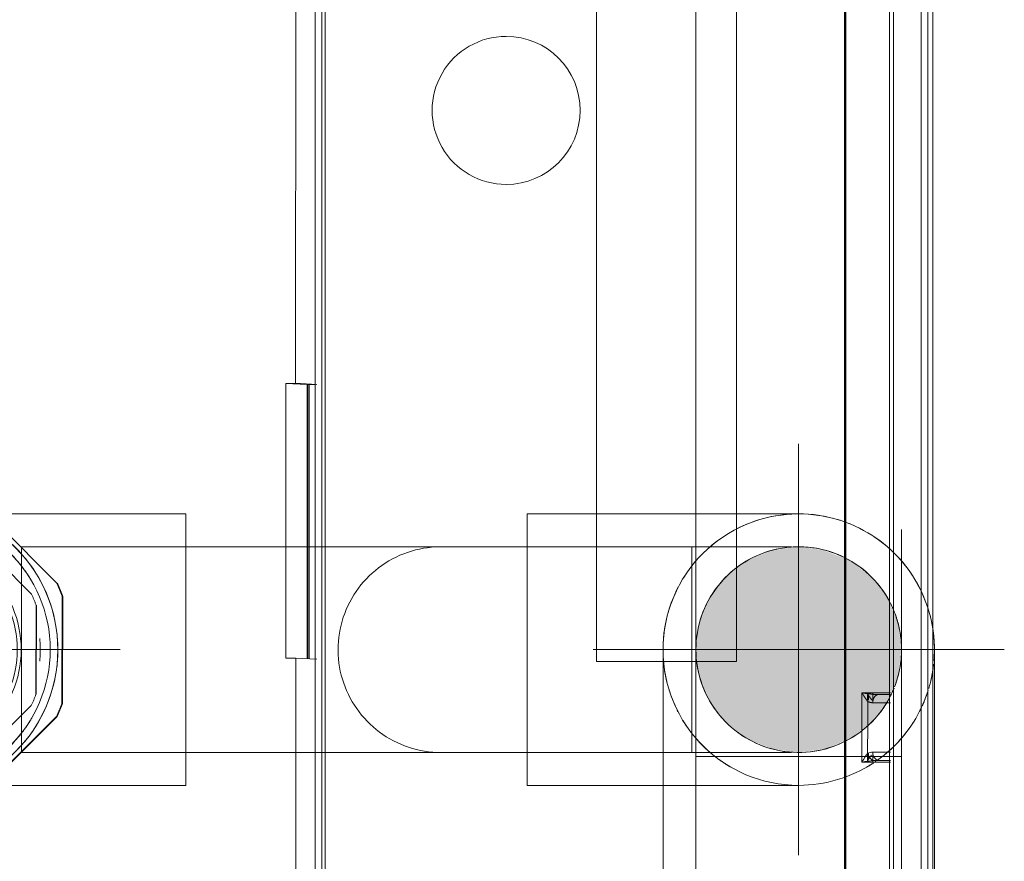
# Model space of a CAD drawing. Header units: millimetres. Extents: x -7237 to 20224, y 4737 to 43478.
# Tile 9 of 65: x 8320 to 8440, y 35945 to 36047. Entities that reach past the tile are written whole.
import ezdxf

# ---------------------------------------------------------------- set-up
doc = ezdxf.new("R2010")
doc.units = ezdxf.units.MM
doc.linetypes.add('ADSK_Осевая', pattern=[700, 500, -100, 0, -100])
doc.linetypes.add('ADSK_Скрыто', pattern=[300, 150, -150])
for name, color, linetype, lineweight in [('A-DETL-____-HDLN', 90, 'ADSK_Скрыто', 9), ('A-WALL-____-MCUT', 113, 'Continuous', 50), ('A-WALL-____-OTLN', 113, 'Continuous', 20), ('G-XREF-____-OTLN', 8, 'Continuous', 9), ('P-PIPE-____-CNTR', 3, 'ADSK_Осевая', 20), ('P-PIPE-____-OTLN', 3, 'Continuous', 20)]:
    doc.layers.add(name, color=color, linetype=linetype, lineweight=lineweight)

# ---------------------------------------------------------------- blocks, each defined once
blk = doc.blocks.new('Прямая форма - 83 new-610258-В_Этаж 02_Водопровод')
at = {"layer": 'A-WALL-____-MCUT', "color": 53}
blk.add_line((1900, 0), (300, 0), dxfattribs=at)
blk = doc.blocks.new('Прямая форма - SW - 008-610259-В_Этаж 02_Водопровод')
blk.add_blockref('Прямая форма - 83 new-610258-В_Этаж 02_Водопровод', (0, 0))
blk = doc.blocks.new('83 new_ifc_RVT-1-В_Этаж 02_Водопровод')
at = {"layer": 'A-WALL-____-OTLN', "color": 253, "lineweight": 20, "rotation": 90}
blk.add_blockref('Прямая форма - SW - 008-610259-В_Этаж 02_Водопровод', (20910.28, 35475.83), dxfattribs=at)
blk = doc.blocks.new('City Class FR - City Class F_iam-1558930-В_Этаж 02_Водопровод')
at = {"layer": 'A-DETL-____-HDLN'}
for p, q in [((43.06, 33.6), (52.01, 33.62)), ((41.86, 33.11), (53.62, 33.13)), ((53.62, 33.13), (41.86, 33.11)), ((52.79, 33.26), (52.8, 29.77)), ((52.99, 33.26), (52.99, 31.8)), ((52.99, 33.26), (52.99, 31.8)), ((52.99, 31.8), (52.99, 33.26)), ((53.99, 31.09), (53.99, 32.61)), ((52.79, 31.09), (53.67, 31.09)), ((53.67, 30.44), (52.8, 30.44)), ((53.13, 30.58), (53.67, 30.58)), ((56.58, 30.49), (53.83, 30.48)), ((52.8, 29.77), (57.21, 29.78)), ((37.81, 14.49), (49.03, 14.51)), ((49.03, 14.51), (49.04, 9.82))]:
    blk.add_line(p, q, dxfattribs=at)
at = {"layer": 'A-DETL-____-HDLN', "flags": 128}
blk.add_lwpolyline([(53.71, 31.11), (53.61, 30.95), (53.13, 30.58)], dxfattribs=at)
at = {"layer": 'A-DETL-____-HDLN'}
for points in [[(52.97, 31.19), (52.96, 31.08), (52.93, 30.87), (52.89, 30.51), (52.84, 30.14), (52.81, 29.9), (52.8, 29.77)], [(52.99, 31.8), (52.99, 31.7), (52.99, 31.49), (52.98, 31.29), (52.97, 31.19)], [(52.99, 31.8), (52.99, 31.71), (53.05, 31.52), (53.27, 31.29), (53.6, 31.13), (53.86, 31.09), (53.99, 31.09)], [(52.8, 30.44), (52.85, 30.46), (52.97, 30.52), (53.08, 30.56), (53.13, 30.58)], [(52.8, 29.77), (52.89, 29.84), (53.08, 29.96), (53.36, 30.14), (53.62, 30.32), (53.77, 30.43), (53.83, 30.48)], [(53.83, 30.48), (53.88, 30.58), (53.97, 30.78), (53.99, 30.99), (53.99, 31.09)]]:
    blk.add_open_spline(points, degree=3, dxfattribs=at)
at = {"layer": 'G-XREF-____-OTLN'}
for p, q in [((-120.49, 38.03), (84.51, 38.48)), ((174.35, 38.06), (-210.65, 37.22)), ((174.35, 37.26), (-210.65, 36.42)), ((-78.43, 33.34), (43.01, 33.6)), ((52.06, 33.62), (178.36, 33.9)), ((-77.23, 32.85), (41.81, 33.11)), ((41.81, 33.11), (-77.23, 32.85)), ((53.67, 33.13), (178.37, 33.4)), ((178.37, 33.4), (53.67, 33.13)), ((53.99, 32.64), (53.99, 33.26)), ((59.99, 33.28), (59.99, 31.11)), ((60.99, 31.82), (60.99, 33.28)), ((60.99, 31.82), (60.99, 33.28)), ((61.2, 29.79), (61.19, 33.28)), ((60.16, 30.49), (56.63, 30.49)), ((59.99, 31.11), (61.19, 31.11)), ((60.12, 30.6), (60.86, 30.6)), ((61.2, 30.46), (60.16, 30.46)), ((60.86, 30.6), (60.38, 30.96)), ((57.26, 29.78), (61.2, 29.79)), ((-73.1, 14.25), (37.76, 14.49)), ((49.04, 9.77), (49.07, -2.49)), ((49.07, -2.49), (-84.93, -2.78)), ((-125.36, -35.87), (89.64, -35.4)), ((83.63, -35.82), (-119.37, -36.26)), ((83.63, -36.62), (-119.37, -37.06)), ((15.44, -36.56), (15.32, -39.15)), ((15.44, -37.76), (15.44, -36.76)), ((48.72, -39.07), (48.84, -36.49)), ((15.44, -37.76), (15.33, -40.35)), ((48.79, -37.59), (15.39, -37.66)), ((48.8, -37.42), (15.4, -37.49)), ((48.79, -37.69), (15.44, -37.76)), ((-51.28, -39.29), (15.32, -39.15)), ((15.32, -39.15), (15.33, -40.35)), ((48.72, -39.07), (157.91, -38.84)), ((48.73, -40.27), (48.72, -39.07)), ((15.33, -40.35), (48.73, -40.27))]:
    blk.add_line(p, q, dxfattribs=at)
for centre, major_axis, ratio, start_param, end_param in [((59.99, 31.82), (1, 0.002), 0.710757, 4.712036, 6.282833), ((-17.91, -13.63), (-8.99, 0.41), 0.999987, 3.189473, 6.331065), ((-17.91, -13.63), (-8.99, 0.41), 0.999987, 0.04788, 3.189473)]:
    blk.add_ellipse(centre, major_axis=major_axis, ratio=ratio, start_param=start_param, end_param=end_param, dxfattribs=at)
blk.add_open_spline([(61.02, 31.2), (61, 31.14), (60.93, 31.02), (60.73, 30.79), (60.46, 30.6), (60.24, 30.52), (60.16, 30.49)], degree=3, knots=[0, 0, 0, 0, 0.2, 0.4, 0.8, 1, 1, 1, 1], dxfattribs=at)
for points in [[(61.02, 31.2), (61.01, 31.3), (61, 31.51), (60.99, 31.72), (60.99, 31.82)], [(61.2, 29.79), (61.18, 29.91), (61.15, 30.16), (61.1, 30.53), (61.06, 30.88), (61.03, 31.1), (61.02, 31.2)], [(59.99, 31.11), (59.99, 31), (60.02, 30.79), (60.11, 30.59), (60.16, 30.49)], [(60.16, 30.49), (60.23, 30.44), (60.37, 30.33), (60.63, 30.16), (60.91, 29.98), (61.1, 29.85), (61.2, 29.79)], [(60.86, 30.6), (60.91, 30.58), (61.03, 30.53), (61.14, 30.48), (61.2, 30.46)]]:
    blk.add_open_spline(points, degree=3, dxfattribs=at)
blk = doc.blocks.new('City Class FR - City Class 25 FR-1559149-В_Этаж 02_Водопровод')
blk.add_blockref('City Class FR - City Class F_iam-1558930-В_Этаж 02_Водопровод', (0, 0))
blk = doc.blocks.new('ADSK_Полипропилен_Муфта с накидной гайкой - 25 х 3_4_-V67-В_Этаж 02_Водопровод')
at = {"layer": 'A-DETL-____-HDLN', "color": 140}
for p, q in [((20789, 35988.2), (20779.74, 35978.98)), ((20796.84, 35988.83), (20790.57, 35988.85)), ((20803.65, 35988.82), (20796.96, 35988.83)), ((20797.91, 35988.31), (20797.9, 35988.31)), ((20814.44, 35978.9), (20805.21, 35988.17)), ((20794.54, 35985.85), (20791.52, 35985.85)), ((20802.36, 35985.83), (20794.67, 35985.85)), ((20790.16, 35985.3), (20782.48, 35977.65)), ((20811.36, 35977.58), (20803.71, 35985.27)), ((20797.51, 35980.82), (20797.45, 35980.83)), ((20779.09, 35977.41), (20779.07, 35970.51)), ((20815.06, 35964.26), (20815.09, 35977.33)), ((20815.09, 35977.33), (20815.16, 35977.33)), ((20815.16, 35977.33), (20815.13, 35964.25)), ((20781.92, 35976.3), (20781.91, 35972.68)), ((20811.89, 35965.39), (20811.92, 35976.23)), ((20811.97, 35976.23), (20811.95, 35965.38)), ((20781.91, 35972.56), (20781.89, 35965.45)), ((20779.07, 35970.38), (20779.06, 35964.34)), ((20782.45, 35964.1), (20790.1, 35956.42)), ((20803.65, 35956.39), (20811.33, 35964.04)), ((20815.13, 35964.25), (20815.06, 35964.26)), ((20779.7, 35962.77), (20788.93, 35953.5)), ((20805.14, 35953.47), (20814.4, 35962.69)), ((20814.48, 35962.69), (20805.21, 35953.46)), ((20814.4, 35962.69), (20814.48, 35962.69)), ((20796.49, 35960.85), (20796.55, 35960.85)), ((20791.45, 35955.85), (20802.3, 35955.83)), ((20796.22, 35953.35), (20796.23, 35953.35)), ((20805.21, 35953.46), (20805.14, 35953.47)), ((20790.5, 35952.85), (20803.57, 35952.82))]:
    blk.add_line(p, q, dxfattribs=at)
for centre, major_axis, start_param, end_param in [((20797.06, 35970.83), (0.84, 17.48), 0.089217, 1.604089), ((20797.07, 35970.83), (0.92, 19.13), 0.394026, 0.482786), ((20797.07, 35970.83), (0.84, 17.48), 0.087884, 0.359679), ((20797.06, 35970.83), (0.84, 17.48), 0.045707, 0.080802), ((20797.07, 35970.83), (0.84, 17.48), 0.045707, 0.07986), ((20797.06, 35970.83), (0.84, 17.48), 3.1873, 6.328892), ((20797.07, 35970.83), (0.84, 17.48), 6.013969, 6.328892), ((20797.07, 35970.83), (0.92, 19.13), 5.891813, 5.980573), ((20797.07, 35970.83), (0.84, 17.48), 0.455043, 0.683609), ((20797.07, 35970.83), (0.84, 17.48), 5.686445, 5.924101), ((20796.91, 35970.84), (0.76, 15.93), 0.392585, 0.484228), ((20797.03, 35970.84), (0.74, 15.38), 0.045707, 0.114388), ((20797.03, 35970.84), (0.74, 15.38), 6.260211, 6.328892), ((20796.91, 35970.84), (0.76, 15.93), 5.890372, 5.982015), ((20797.07, 35970.83), (0.84, 17.48), 0.780543, 1.404887), ((20796.91, 35970.84), (0.63, 13.18), 0.391329, 1.339261), ((20796.91, 35970.84), (0.63, 13.18), 0.045707, 0.376309), ((20796.91, 35970.84), (0.63, 13.18), 3.1873, 6.328892), ((20797.07, 35970.83), (0.84, 17.48), 4.964561, 5.598255), ((20797.03, 35970.84), (0.74, 15.38), 0.777117, 0.885094), ((20797.03, 35970.84), (0.74, 15.38), 5.459553, 5.627435), ((20797.07, 35970.83), (0.92, 19.13), 1.179424, 1.268184), ((20797.07, 35970.83), (0.92, 19.13), 5.106415, 5.195175), ((20797.14, 35970.83), (0.92, 19.13), 5.106415, 5.195175), ((20796.91, 35970.84), (0.76, 15.93), 1.177983, 1.269626), ((20796.91, 35970.84), (0.76, 15.93), 5.104974, 5.196617), ((20796.91, 35970.84), (0.63, 13.18), 1.354704, 3.1873), ((20796.96, 35970.84), (0.63, 13.18), 1.354704, 1.878303), ((20797.07, 35970.83), (0.84, 17.48), 1.504372, 1.728753), ((20797.07, 35970.83), (0.84, 17.48), 4.636752, 4.879313), ((20797.03, 35970.84), (0.74, 15.38), 1.568033, 1.664974), ((20797.03, 35970.84), (0.74, 15.38), 4.667267, 4.848926), ((20797.06, 35970.83), (0.84, 17.48), 1.611284, 3.1873), ((20797.07, 35970.83), (0.84, 17.48), 1.828122, 2.452713), ((20797.07, 35970.83), (0.84, 17.48), 3.917686, 4.551627), ((20796.91, 35970.84), (0.76, 15.93), 1.963381, 2.055024), ((20796.91, 35970.84), (0.76, 15.93), 4.319575, 4.411219), ((20797.07, 35970.83), (0.92, 19.13), 1.964823, 2.053583), ((20797.07, 35970.83), (0.92, 19.13), 4.321017, 4.409777), ((20797.14, 35970.83), (0.92, 19.13), 4.321017, 4.409777), ((20797.03, 35970.84), (0.74, 15.38), 2.346543, 2.45726), ((20797.03, 35970.84), (0.74, 15.38), 3.887387, 4.058009), ((20797.07, 35970.83), (0.84, 17.48), 2.549158, 2.778445), ((20797.07, 35970.83), (0.84, 17.48), 3.591606, 3.829982), ((20796.91, 35970.84), (0.76, 15.93), 2.748779, 2.840422), ((20797.03, 35970.84), (0.74, 15.38), 3.116681, 3.1873), ((20797.03, 35970.84), (0.74, 15.38), 3.1873, 3.257918), ((20796.91, 35970.84), (0.76, 15.93), 3.534177, 3.625821), ((20797.07, 35970.83), (0.92, 19.13), 2.750221, 2.838981), ((20797.07, 35970.83), (0.84, 17.48), 2.873181, 3.1873), ((20797.07, 35970.83), (0.84, 17.48), 3.1873, 3.50237), ((20797.07, 35970.83), (0.92, 19.13), 3.535619, 3.624379), ((20797.14, 35970.83), (0.92, 19.13), 3.535619, 3.579999)]:
    blk.add_ellipse(centre, major_axis=major_axis, ratio=0.999987, start_param=start_param, end_param=end_param, dxfattribs=at)
blk = doc.blocks.new('ADSK_Полипропилен_Отвод - Универсальный-V70-В_Этаж 02_Водопровод')
at = {"layer": 'A-DETL-____-HDLN', "color": 140}
for p, q in [((20830.14, 35987.33), (20797.14, 35987.33)), ((20830.14, 35970.83), (20830.14, 35987.33)), ((20797.14, 35983.33), (20797.14, 35958.33)), ((20830.14, 35954.33), (20830.14, 35970.83)), ((20797.14, 35954.33), (20830.14, 35954.33))]:
    blk.add_line(p, q, dxfattribs=at)
at = {"layer": 'A-DETL-____-HDLN', "color": 140, "flags": 128}
for points in [[(20789.21, 35985.3), (20789.8, 35985.6), (20790.39, 35985.89), (20791, 35986.14), (20791.62, 35986.38), (20792.24, 35986.59), (20792.88, 35986.77), (20793.52, 35986.93), (20794.16, 35987.06), (20794.82, 35987.17), (20795.47, 35987.25), (20795.63, 35987.26)], [(20795.76, 35987.27), (20796.13, 35987.3), (20796.79, 35987.33)], [(20786, 35983), (20786.49, 35983.43), (20787.01, 35983.85), (20787.54, 35984.24), (20788.08, 35984.62)], [(20783.43, 35980), (20783.8, 35980.54), (20784.2, 35981.07), (20784.62, 35981.58), (20785.06, 35982.07)], [(20780.67, 35971.73), (20780.68, 35971.97), (20780.74, 35972.63), (20780.83, 35973.28), (20780.94, 35973.93), (20781.08, 35974.58), (20781.24, 35975.22), (20781.43, 35975.85), (20781.64, 35976.48), (20781.88, 35977.09), (20782.14, 35977.7), (20782.43, 35978.29), (20782.74, 35978.87)], [(20782.59, 35963.05), (20782.29, 35963.64), (20782.02, 35964.24), (20781.77, 35964.85), (20781.54, 35965.47), (20781.34, 35966.1), (20781.16, 35966.74), (20781.01, 35967.38), (20780.88, 35968.03), (20780.78, 35968.68), (20780.71, 35969.33), (20780.66, 35969.99), (20780.64, 35970.65), (20780.65, 35971.31), (20780.67, 35971.6)], [(20784.86, 35959.82), (20784.43, 35960.32), (20784.02, 35960.83), (20783.63, 35961.37), (20783.26, 35961.92)], [(20788.38, 35956.85), (20787.83, 35957.21), (20787.29, 35957.6), (20786.77, 35958), (20786.26, 35958.43)], [(20797.14, 35954.33), (20796.48, 35954.34), (20795.83, 35954.38), (20795.17, 35954.45), (20794.51, 35954.54), (20793.87, 35954.66), (20793.22, 35954.8), (20792.58, 35954.97), (20791.95, 35955.17), (20791.33, 35955.39), (20790.72, 35955.63), (20790.12, 35955.9), (20789.52, 35956.19)]]:
    blk.add_lwpolyline(points, dxfattribs=at)
at = {"layer": 'A-DETL-____-HDLN', "color": 140}
for radius, start, end in [(16.5, 105, 165), (16.5, 95.7114, 105), (16.5, 90, 95.2228), (16.5, 0, 90), (12.5, 90, 115.9232), (12.5, 270, 90), (12.5, 116.6034, 157.6207), (16.5, 165, 176.5514), (12.5, 158.3009, 270), (16.5, 177.04, 180), (16.5, 180, 0)]:
    blk.add_arc((20797.14, 35970.83), radius, start, end, dxfattribs=at)
for points, knots in [([(20800.97, 35986.88), (20800.75, 35986.93), (20799.48, 35987.21), (20798.2, 35987.33), (20797.14, 35987.33)], [0.8271005, 0.8271005, 0.8271005, 0.8271005, 0.8571429, 1, 1, 1, 1]), ([(20804.69, 35985.5), (20804.27, 35985.72), (20803.41, 35986.12), (20802.54, 35986.43), (20802.09, 35986.57)], [0.6542456, 0.6542456, 0.6542456, 0.6542456, 0.7142857, 0.7758694, 0.7758694, 0.7758694, 0.7758694]), ([(20811.42, 35979.1), (20811.26, 35979.39), (20810.91, 35979.95), (20810.34, 35980.75), (20809.75, 35981.49), (20809.12, 35982.19), (20808.47, 35982.84), (20807.57, 35983.64), (20806.68, 35984.32), (20805.99, 35984.76), (20805.79, 35984.88)], [0.2857143, 0.2857143, 0.2857143, 0.2857143, 0.3214286, 0.3571429, 0.3928571, 0.4285714, 0.4642857, 0.5, 0.5714286, 0.6007777, 0.6007777, 0.6007777, 0.6007777]), ([(20805.79, 35956.78), (20805.99, 35956.9), (20806.43, 35957.19), (20807.1, 35957.67), (20807.8, 35958.22), (20808.47, 35958.82), (20809.12, 35959.47), (20809.75, 35960.17), (20810.34, 35960.91), (20810.91, 35961.71), (20811.26, 35962.27), (20811.42, 35962.57)], [0.3992223, 0.3992223, 0.3992223, 0.3992223, 0.4285714, 0.4642857, 0.5, 0.5357143, 0.5714286, 0.6071429, 0.6428571, 0.6785714, 0.7142857, 0.7142857, 0.7142857, 0.7142857]), ([(20802.09, 35955.09), (20802.54, 35955.23), (20803.41, 35955.55), (20804.27, 35955.94), (20804.69, 35956.16)], [0.2241306, 0.2241306, 0.2241306, 0.2241306, 0.2857143, 0.3457544, 0.3457544, 0.3457544, 0.3457544]), ([(20797.14, 35954.33), (20798.2, 35954.33), (20799.48, 35954.45), (20800.75, 35954.73), (20800.97, 35954.78)], [0, 0, 0, 0, 0.1428571, 0.1728995, 0.1728995, 0.1728995, 0.1728995])]:
    blk.add_open_spline(points, degree=3, knots=knots, dxfattribs=at)
blk = doc.blocks.new('ADSK_Полипропилен_Отвод - Универсальный-V71-В_Этаж 02_Водопровод')
at = {"layer": 'A-DETL-____-HDLN', "color": 140}
for p, q in [((20880.02, 35987.33), (20871.64, 35987.33)), ((20871.64, 35987.33), (20871.64, 35970.83)), ((20904.64, 35987.33), (20897.12, 35987.33)), ((20871.64, 35970.83), (20871.64, 35954.33)), ((20871.64, 35954.33), (20904.64, 35954.33))]:
    blk.add_line(p, q, dxfattribs=at)
at = {"layer": 'P-PIPE-____-OTLN', "color": 150}
blk.add_line((20897.07, 35987.33), (20880.07, 35987.33), dxfattribs=at)
blk = doc.blocks.new('ADSK_Полипропилен_Отвод - Универсальный-V29-В_Этаж 02_Водопровод')
at = {"layer": 'A-DETL-____-HDLN', "color": 140}
for p, q in [((20919.1, 35978.76), (20919.41, 35978.18)), ((20919.41, 35978.18), (20919.5, 35978)), ((20919.6, 35977.79), (20919.69, 35977.58)), ((20888.14, 35970.83), (20888.14, 35937.83)), ((20917.14, 35970.83), (20892.14, 35970.83)), ((20888.14, 35937.83), (20900.37, 35937.83)), ((20900.37, 35937.83), (20902.43, 35937.83)), ((20902.56, 35937.83), (20903.5, 35937.83)), ((20903.64, 35937.83), (20904.64, 35937.83)), ((20904.64, 35937.83), (20921.14, 35937.83))]:
    blk.add_line(p, q, dxfattribs=at)
at = {"layer": 'A-DETL-____-HDLN', "color": 140, "flags": 128}
for points in [[(20896.86, 35985.38), (20897.45, 35985.68), (20898.05, 35985.96), (20898.66, 35986.21), (20899.28, 35986.44), (20899.91, 35986.64), (20900.54, 35986.81), (20901.18, 35986.97), (20901.83, 35987.09), (20902.49, 35987.19), (20903.14, 35987.26), (20903.8, 35987.31), (20904.46, 35987.33), (20905.12, 35987.32), (20905.78, 35987.29), (20906.44, 35987.23), (20907.09, 35987.15), (20907.74, 35987.04), (20908.39, 35986.9), (20909.03, 35986.74), (20909.66, 35986.55), (20910.28, 35986.33), (20910.9, 35986.1), (20911.5, 35985.83), (20912.1, 35985.55), (20912.68, 35985.24)], [(20893.62, 35983.12), (20894.12, 35983.55), (20894.64, 35983.96), (20895.17, 35984.35), (20895.72, 35984.71)], [(20913.81, 35984.55), (20914.35, 35984.17), (20914.87, 35983.77), (20915.38, 35983.35), (20915.87, 35982.91)], [(20916.8, 35981.98), (20917.24, 35981.48), (20917.66, 35980.97), (20918.05, 35980.44), (20918.42, 35979.89)], [(20890.66, 35979.59), (20891.02, 35980.15), (20891.4, 35980.68), (20891.81, 35981.21), (20892.23, 35981.71)], [(20888.14, 35970.83), (20888.15, 35971.49), (20888.19, 35972.15), (20888.26, 35972.81), (20888.35, 35973.46), (20888.47, 35974.11), (20888.61, 35974.75), (20888.78, 35975.39), (20888.97, 35976.02), (20889.2, 35976.64), (20889.44, 35977.26), (20889.71, 35977.86), (20890, 35978.45)], [(20919.69, 35977.58), (20919.95, 35976.97), (20920.18, 35976.36), (20920.3, 35976.02)], [(20920.39, 35975.73), (20920.58, 35975.1), (20920.73, 35974.46), (20920.87, 35973.81), (20920.91, 35973.55)]]:
    blk.add_lwpolyline(points, dxfattribs=at)
at = {"layer": 'A-DETL-____-HDLN', "color": 140}
for radius, start, end in [(16.5, 90, 270), (16.5, 24.8121, 90), (12.5, 30, 180), (12.5, 27.9723, 30), (16.5, 17.5322, 23.9092), (12.5, 22.015, 27.1484), (12.5, 15, 21.1911), (16.5, 6.1168, 16.6293), (12.5, 0, 15), (12.5, 180, 330), (12.5, 345, 0), (16.5, 356.5303, 0), (16.5, 343.3707, 353.8832), (12.5, 338.8089, 345), (12.5, 330, 337.985), (16.5, 336.0908, 342.4678), (16.5, 304.9932, 335.1879), (16.5, 270, 303.3308), (16.5, 303.8984, 304.3759)]:
    blk.add_arc((20904.64, 35970.83), radius, start, end, dxfattribs=at)
for points, knots in [([(20888.14, 35970.83), (20888.14, 35969.78), (20888.26, 35968.49), (20888.54, 35967.22), (20888.59, 35967)], [0, 0, 0, 0, 0.1428571, 0.1728995, 0.1728995, 0.1728995, 0.1728995]), ([(20920.69, 35967), (20920.74, 35967.22), (20920.84, 35967.71), (20920.93, 35968.2), (20920.97, 35968.46)], [0.82710052, 0.82710052, 0.82710052, 0.82710052, 0.85714286, 0.89326955, 0.89326955, 0.89326955, 0.89326955]), ([(20888.9, 35965.88), (20889.04, 35965.44), (20889.35, 35964.56), (20889.75, 35963.7), (20889.96, 35963.29)], [0.2241306, 0.2241306, 0.2241306, 0.2241306, 0.2857143, 0.3457544, 0.3457544, 0.3457544, 0.3457544]), ([(20919.65, 35963.98), (20919.74, 35964.17), (20920.01, 35964.8), (20920.24, 35965.44), (20920.38, 35965.88)], [0.68725238, 0.68725238, 0.68725238, 0.68725238, 0.71428571, 0.77586938, 0.77586938, 0.77586938, 0.77586938]), ([(20890.59, 35962.18), (20890.71, 35961.98), (20890.99, 35961.54), (20891.47, 35960.87), (20892.03, 35960.18), (20892.62, 35959.51), (20893.27, 35958.85), (20893.97, 35958.23), (20894.72, 35957.63), (20895.52, 35957.07), (20896.08, 35956.72), (20896.37, 35956.55)], [0.3992223, 0.3992223, 0.3992223, 0.3992223, 0.4285714, 0.4642857, 0.5, 0.5357143, 0.5714286, 0.6071429, 0.6428571, 0.6785714, 0.7142857, 0.7142857, 0.7142857, 0.7142857]), ([(20916.26, 35959.12), (20916.39, 35959.25), (20916.73, 35959.6), (20917.45, 35960.4), (20918.12, 35961.3), (20918.57, 35961.98), (20918.69, 35962.18)], [0.4430708, 0.4430708, 0.4430708, 0.4430708, 0.4642857, 0.5, 0.5714286, 0.6007777, 0.6007777, 0.6007777, 0.6007777]), ([(20914.15, 35957.35), (20914.28, 35957.44), (20914.68, 35957.73), (20915.3, 35958.23), (20915.82, 35958.69), (20916.1, 35958.96), (20916.15, 35959.01)], [0.33912249, 0.33912249, 0.33912249, 0.33912249, 0.35714286, 0.39285714, 0.42857143, 0.43693938, 0.43693938, 0.43693938, 0.43693938])]:
    blk.add_open_spline(points, degree=3, knots=knots, dxfattribs=at)
for points in [[(20921.08, 35969.49), (20921.11, 35969.77), (20921.12, 35970.04), (20921.13, 35970.32)], [(20919.31, 35963.29), (20919.4, 35963.45), (20919.48, 35963.62), (20919.56, 35963.79)], [(20912.9, 35956.55), (20913.19, 35956.72), (20913.48, 35956.89), (20913.75, 35957.07)], [(20913.88, 35957.17), (20913.92, 35957.19), (20913.97, 35957.22), (20914.01, 35957.25)]]:
    blk.add_open_spline(points, degree=3, dxfattribs=at)
at = {"layer": 'P-PIPE-____-OTLN', "color": 150}
blk.add_line((20921.14, 35937.83), (20921.14, 35970.83), dxfattribs=at)
at = {"layer": 'P-PIPE-____-OTLN', "color": 150, "flags": 128}
blk.add_lwpolyline([(20920.97, 35973.16), (20921.05, 35972.5), (20921.11, 35971.85), (20921.13, 35971.19)], dxfattribs=at)
at = {"layer": 'P-PIPE-____-OTLN', "color": 150}
blk.add_arc((20904.64, 35970.83), 16.5, 0, 4.7932, dxfattribs=at)
blk = doc.blocks.new('ADSK_Полипропилен_Обвод - Обвод длинный под сварку-V73-В_Этаж 02_Водопровод')
at = {"layer": 'A-DETL-____-HDLN', "color": 140}
for p, q in [((20906.13, 35983.24), (20906.63, 35983.17)), ((20912.1, 35980.86), (20912.5, 35980.55)), ((20916.1, 35975.82), (20916.13, 35975.75)), ((20916.23, 35975.51), (20916.29, 35975.36)), ((20917.05, 35969.33), (20916.98, 35968.84)), ((20914.66, 35963.37), (20914.36, 35962.97)), ((20909.63, 35959.37), (20909.17, 35959.18))]:
    blk.add_line(p, q, dxfattribs=at)
at = {"layer": 'A-DETL-____-HDLN', "color": 140, "flags": 128}
for points in [[(20848.64, 35970.83), (20848.65, 35971.33), (20848.68, 35971.83), (20848.73, 35972.33), (20848.8, 35972.82), (20848.89, 35973.31), (20849, 35973.8), (20849.12, 35974.28), (20849.27, 35974.76), (20849.44, 35975.23), (20849.62, 35975.7), (20849.83, 35976.15), (20850.05, 35976.6), (20850.29, 35977.04), (20850.55, 35977.47), (20850.82, 35977.89), (20851.11, 35978.3), (20851.42, 35978.69), (20851.74, 35979.07), (20852.08, 35979.44), (20852.43, 35979.8), (20852.79, 35980.14), (20853.17, 35980.46), (20853.56, 35980.78), (20853.97, 35981.07), (20854.38, 35981.35), (20854.81, 35981.61), (20855.25, 35981.85), (20855.69, 35982.08), (20856.15, 35982.29), (20856.61, 35982.48), (20857.08, 35982.65), (20857.55, 35982.81), (20858.04, 35982.94), (20858.52, 35983.05), (20859.01, 35983.15), (20859.51, 35983.22), (20860, 35983.28), (20860.5, 35983.31), (20861, 35983.33), (20861.14, 35983.33)], [(20861.14, 35983.33), (20861.17, 35983.33), (20861.28, 35983.33), (20861.45, 35983.33), (20861.69, 35983.33), (20862, 35983.33), (20862.38, 35983.33), (20862.82, 35983.33), (20863.33, 35983.33), (20863.91, 35983.33), (20864.55, 35983.33), (20865.25, 35983.33), (20866.02, 35983.33), (20866.85, 35983.33), (20867.74, 35983.33), (20868.68, 35983.33), (20869.69, 35983.33), (20870.75, 35983.33), (20871.86, 35983.33), (20873.03, 35983.33), (20874.24, 35983.33), (20875.5, 35983.33), (20876.81, 35983.33), (20878.17, 35983.33), (20879.56, 35983.33), (20880.02, 35983.33)], [(20861.24, 35983.33), (20861.15, 35983.33), (20861.14, 35983.33)], [(20880.02, 35983.33), (20879.96, 35983.33), (20878.55, 35983.33), (20877.19, 35983.33), (20875.86, 35983.33), (20874.59, 35983.33), (20873.36, 35983.33), (20872.18, 35983.33), (20871.05, 35983.33), (20869.98, 35983.33), (20868.96, 35983.33), (20867.99, 35983.33), (20867.09, 35983.33), (20866.24, 35983.33), (20865.46, 35983.33), (20864.74, 35983.33), (20864.08, 35983.33), (20863.48, 35983.33), (20862.96, 35983.33), (20862.49, 35983.33), (20862.1, 35983.33), (20861.77, 35983.33), (20861.51, 35983.33), (20861.32, 35983.33), (20861.24, 35983.33)], [(20903.78, 35983.33), (20903.4, 35983.33), (20902.95, 35983.33), (20902.44, 35983.33), (20901.87, 35983.33), (20901.23, 35983.33), (20900.52, 35983.33), (20899.76, 35983.33), (20898.93, 35983.33), (20898.04, 35983.33), (20897.09, 35983.33), (20896.09, 35983.33), (20895.03, 35983.33), (20893.91, 35983.33), (20892.75, 35983.33), (20891.69, 35983.33)], [(20891.69, 35983.33), (20892.42, 35983.33), (20893.59, 35983.33), (20894.72, 35983.33), (20895.8, 35983.33), (20896.82, 35983.33), (20897.78, 35983.33), (20898.68, 35983.33), (20899.53, 35983.33), (20900.31, 35983.33), (20901.04, 35983.33), (20901.7, 35983.33), (20902.29, 35983.33), (20902.82, 35983.33), (20903.28, 35983.33), (20903.68, 35983.33)], [(20861.14, 35958.33), (20860.64, 35958.34), (20860.14, 35958.37), (20859.64, 35958.42), (20859.15, 35958.49), (20858.65, 35958.58), (20858.17, 35958.69), (20857.68, 35958.82), (20857.21, 35958.96), (20856.73, 35959.13), (20856.27, 35959.32), (20855.81, 35959.52), (20855.37, 35959.74), (20854.93, 35959.98), (20854.5, 35960.24), (20854.08, 35960.51), (20853.67, 35960.8), (20853.28, 35961.11), (20852.9, 35961.43), (20852.53, 35961.77), (20852.17, 35962.12), (20851.83, 35962.49), (20851.5, 35962.87), (20851.19, 35963.26), (20850.9, 35963.66), (20850.62, 35964.08), (20850.36, 35964.5), (20850.11, 35964.94), (20849.89, 35965.38), (20849.68, 35965.84), (20849.49, 35966.3), (20849.32, 35966.77), (20849.16, 35967.25), (20849.03, 35967.73), (20848.91, 35968.21), (20848.82, 35968.71), (20848.74, 35969.2), (20848.69, 35969.7), (20848.65, 35970.2), (20848.64, 35970.7), (20848.64, 35970.83)], [(20861.14, 35958.33), (20861.17, 35958.33), (20861.24, 35958.33)], [(20882.89, 35958.33), (20881.4, 35958.33), (20879.96, 35958.33), (20878.55, 35958.33), (20877.19, 35958.33), (20875.86, 35958.33), (20874.59, 35958.33), (20873.36, 35958.33), (20872.18, 35958.33), (20871.05, 35958.33), (20869.98, 35958.33), (20868.96, 35958.33), (20867.99, 35958.33), (20867.09, 35958.33), (20866.24, 35958.33), (20865.46, 35958.33), (20864.74, 35958.33), (20864.08, 35958.33), (20863.48, 35958.33), (20862.96, 35958.33), (20862.49, 35958.33), (20862.1, 35958.33), (20861.77, 35958.33), (20861.51, 35958.33), (20861.32, 35958.33), (20861.19, 35958.33), (20861.14, 35958.33), (20861.14, 35958.33)], [(20861.24, 35958.33), (20861.39, 35958.33), (20861.61, 35958.33), (20861.9, 35958.33), (20862.26, 35958.33), (20862.68, 35958.33), (20863.17, 35958.33), (20863.73, 35958.33), (20864.35, 35958.33), (20865.04, 35958.33), (20865.79, 35958.33), (20866.6, 35958.33), (20867.47, 35958.33), (20868.4, 35958.33), (20869.39, 35958.33), (20870.43, 35958.33), (20871.53, 35958.33), (20872.68, 35958.33), (20873.88, 35958.33), (20875.13, 35958.33), (20876.42, 35958.33), (20877.77, 35958.33), (20879.15, 35958.33), (20880.57, 35958.33), (20882.03, 35958.33), (20882.89, 35958.33)], [(20882.89, 35958.33), (20884.37, 35958.33), (20885.82, 35958.33), (20887.22, 35958.33), (20888.59, 35958.33), (20889.91, 35958.33), (20891.19, 35958.33), (20892.42, 35958.33), (20893.59, 35958.33), (20894.72, 35958.33), (20895.8, 35958.33), (20896.82, 35958.33), (20897.78, 35958.33), (20898.68, 35958.33), (20899.53, 35958.33), (20900.31, 35958.33), (20901.04, 35958.33), (20901.7, 35958.33), (20902.29, 35958.33), (20902.82, 35958.33), (20903.28, 35958.33), (20903.68, 35958.33)], [(20903.78, 35958.33), (20903.4, 35958.33), (20902.95, 35958.33), (20902.44, 35958.33), (20901.87, 35958.33), (20901.23, 35958.33), (20900.52, 35958.33), (20899.76, 35958.33), (20898.93, 35958.33), (20898.04, 35958.33), (20897.09, 35958.33), (20896.09, 35958.33), (20895.03, 35958.33), (20893.91, 35958.33), (20892.75, 35958.33), (20891.53, 35958.33), (20890.27, 35958.33), (20888.96, 35958.33), (20887.61, 35958.33), (20886.21, 35958.33), (20884.78, 35958.33), (20883.3, 35958.33), (20882.89, 35958.33)]]:
    blk.add_lwpolyline(points, dxfattribs=at)
at = {"layer": 'A-DETL-____-HDLN', "color": 140}
for start, end in [(27.9723, 180), (22.015, 27.1484), (0, 21.1911), (180, 337.985), (338.8089, 0)]:
    blk.add_arc((20904.64, 35970.83), 12.5, start, end, dxfattribs=at)

msp = doc.modelspace()

# ---------------------------------------------------------------- hatches: boundary and pattern name
at = {"layer": 'P-PIPE-____-OTLN'}
msp.add_hatch(color=256, dxfattribs=at).paths.add_polyline_path([(8414.56, 35958.33), (8417.8, 35958.76), (8420.81, 35960), (8423.4, 35961.99), (8425.44, 35964.7), (8426.64, 35967.6), (8427.06, 35970.83), (8426.64, 35974.07), (8425.39, 35977.08), (8423.4, 35979.67), (8420.81, 35981.66), (8417.44, 35982.95), (8414.56, 35983.33), (8411.33, 35982.9), (8408.31, 35981.66), (8405.73, 35979.67), (8403.74, 35977.08), (8402.49, 35974.07), (8402.06, 35970.83), (8402.49, 35967.6), (8403.74, 35964.58), (8405.73, 35961.99), (8408.31, 35960), (8411.33, 35958.76)])

# ---------------------------------------------------------------- linework, layer by layer
at = {"layer": 'A-DETL-____-HDLN', "color": 210}
for p, q in [((8427.06, 35835.44), (8427.06, 36088.32)), ((8402.06, 35987.28), (8402.06, 35928.92))]:
    msp.add_line(p, q, dxfattribs=at)
at = {"layer": 'A-DETL-____-HDLN', "color": 140}
for p, q in [((8389.95, 35983.33), (8320.07, 35983.33)), ((8320.07, 35983.33), (8320.07, 35958.33)), ((8401.56, 35958.33), (8401.56, 35983.33)), ((8320.07, 35958.33), (8401.56, 35958.33)), ((8402.06, 35957.83), (8402.06, 35928.92)), ((8427.06, 35957.83), (8402.06, 35957.83)), ((8427.06, 35835.44), (8427.06, 35957.83))]:
    msp.add_line(p, q, dxfattribs=at)
at = {"layer": 'P-PIPE-____-CNTR', "color": 150}
for p, q in [((8414.56, 35945.83), (8414.56, 35995.83)), ((8414.56, 35945.83), (8414.56, 35995.83)), ((8282.07, 35970.83), (8332.07, 35970.83)), ((8389.56, 35970.83), (8439.56, 35970.83)), ((8389.56, 35970.83), (8439.56, 35970.83))]:
    msp.add_line(p, q, dxfattribs=at)
at = {"layer": 'P-PIPE-____-OTLN', "color": 220}
msp.add_line((8402.06, 36084.82), (8402.06, 35987.33), dxfattribs=at)
at = {"layer": 'P-PIPE-____-OTLN', "color": 150}
msp.add_line((8401.56, 35983.33), (8390, 35983.33), dxfattribs=at)

# ---------------------------------------------------------------- block references
at = {"lineweight": 9}
msp.add_blockref('83 new_ifc_RVT-1-В_Этаж 02_Водопровод', (-12490.07, 0), dxfattribs=at)
at = {"layer": 'A-DETL-____-HDLN', "rotation": 269.8755786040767}
msp.add_blockref('City Class FR - City Class 25 FR-1559149-В_Этаж 02_Водопровод', (8392.59, 36018.43), dxfattribs=at)
at = {"layer": 'A-DETL-____-HDLN', "color": 140}
for name in ['ADSK_Полипропилен_Муфта с накидной гайкой - 25 х 3_4_-V67-В_Этаж 02_Водопровод', 'ADSK_Полипропилен_Отвод - Универсальный-V70-В_Этаж 02_Водопровод', 'ADSK_Полипропилен_Отвод - Универсальный-V71-В_Этаж 02_Водопровод', 'ADSK_Полипропилен_Отвод - Универсальный-V29-В_Этаж 02_Водопровод', 'ADSK_Полипропилен_Обвод - Обвод длинный под сварку-V73-В_Этаж 02_Водопровод']:
    msp.add_blockref(name, (-12490.07, 0), dxfattribs=at)

doc.saveas('drawing.dxf')
